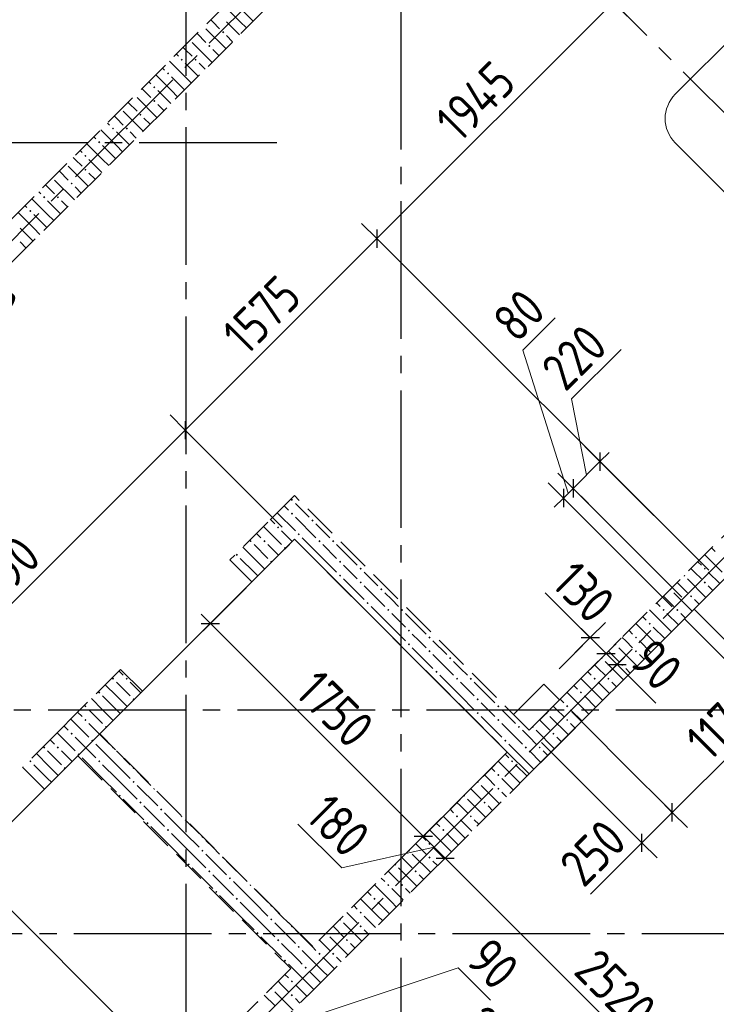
# Model space of a CAD drawing. Header units: millimetres. Extents: x 0 to 43617, y 0 to 59400.
# Tile 9 of 21: x 20859 to 24908, y 24120 to 29846. Entities that reach past the tile are written whole.
import ezdxf

# ---------------------------------------------------------------- set-up
doc = ezdxf.new("R2010")
doc.units = ezdxf.units.MM
doc.linetypes.add('______2', pattern=[270, 200, -70])
doc.linetypes.add('______5', pattern=[1100, 800, -100, 100, -100])
for name, color, linetype, lineweight in [('Standard', 7, 'Continuous', 25), ('ЖБ Балка Вышележаща', 7, 'Continuous', 25), ('Оси', 40, '______5', 18), ('Примечания', 7, 'Continuous', 25), ('Размерная выноска', 7, 'Continuous', 13)]:
    doc.layers.add(name, color=color, linetype=linetype, lineweight=lineweight)
for name, color, linetype, lineweight, true_color in [('ЖБ Балка Нижележащая', 7, '______2', 25, 0x8c8cff), ('ЖБ Перекрытие верхний уровень', 7, 'Continuous', 25, 0xe0e0ff), ('ЖБ Стена верхний уровень', 7, 'Continuous', 25, 0x006e00)]:
    doc.layers.add(name, color=color, linetype=linetype, lineweight=lineweight, true_color=true_color)
doc.styles.add('GOST 2.304-81', font='txt')

msp = doc.modelspace()

# ---------------------------------------------------------------- hatches: boundary and pattern name
at = {"layer": 'ЖБ Стена верхний уровень', "linetype": 'Continuous', "lineweight": 18, "transparency": 33554687}
for points in [[(22034.5, 29773.1), (22040.9, 29779.6), (22047.4, 29773.1), (22040.9, 29766.6)], [(21954.4, 29693.1), (21960.9, 29699.6), (21967.4, 29693.1), (21960.9, 29686.6)], [(21794.5, 29613.1), (21801, 29619.6), (21807.5, 29613.1), (21801, 29606.6)], [(21874.5, 29613.1), (21881, 29619.6), (21887.5, 29613.1), (21881, 29606.6)], [(21714.5, 29533.1), (21721, 29539.6), (21727.4, 29533.1), (21721, 29526.6)], [(21634.5, 29453.1), (21640.9, 29459.6), (21647.4, 29453.1), (21640.9, 29446.6)], [(21634.5, 29373.1), (21640.9, 29379.6), (21647.4, 29373.1), (21640.9, 29366.6)], [(21554.4, 29293.1), (21560.9, 29299.6), (21567.4, 29293.1), (21560.9, 29286.6)], [(21394.5, 29213.1), (21401, 29219.6), (21407.5, 29213.1), (21401, 29206.6)], [(21474.5, 29213.1), (21481, 29219.6), (21487.5, 29213.1), (21481, 29206.6)], [(21314.5, 29133.1), (21321, 29139.6), (21327.4, 29133.1), (21321, 29126.6)], [(21234.5, 29053.1), (21240.9, 29059.6), (21247.4, 29053.1), (21240.9, 29046.6)], [(21234.5, 28973.1), (21240.9, 28979.6), (21247.4, 28973.1), (21240.9, 28966.6)], [(21154.4, 28893.1), (21160.9, 28899.6), (21167.4, 28893.1), (21160.9, 28886.6)], [(20994.5, 28813.1), (21001, 28819.6), (21007.5, 28813.1), (21001, 28806.6)], [(21074.5, 28813.1), (21081, 28819.6), (21087.5, 28813.1), (21081, 28806.6)], [(20914.5, 28733.1), (20921, 28739.6), (20927.4, 28733.1), (20921, 28726.6)], [(22434.5, 27053.1), (22440.9, 27059.6), (22447.4, 27053.1), (22440.9, 27046.6)], [(22434.5, 26973.1), (22440.9, 26979.6), (22447.4, 26973.1), (22440.9, 26966.6)], [(22554.4, 26933.1), (22560.9, 26939.6), (22567.4, 26933.1), (22560.9, 26926.6)], [(22354.4, 26893.1), (22360.9, 26899.6), (22367.4, 26893.1), (22360.9, 26886.6)], [(22474.5, 26853.1), (22481, 26859.6), (22487.5, 26853.1), (22481, 26846.6)], [(22194.5, 26813.1), (22201, 26819.6), (22207.5, 26813.1), (22201, 26806.6)], [(22274.5, 26813.1), (22281, 26819.6), (22287.5, 26813.1), (22281, 26806.6)], [(22594.5, 26813.1), (22601, 26819.6), (22607.5, 26813.1), (22601, 26806.6)], [(22674.5, 26813.1), (22681, 26819.6), (22687.5, 26813.1), (22681, 26806.6)], [(22394.5, 26773.1), (22401, 26779.6), (22406.2, 26774.3), (22399.7, 26767.8)], [(22114.5, 26733.1), (22121, 26739.6), (22127.4, 26733.1), (22121, 26726.6)], [(22314.5, 26693.1), (22321, 26699.6), (22326.2, 26694.3), (22319.7, 26687.8)], [(22714.5, 26693.1), (22721, 26699.6), (22727.4, 26693.1), (22721, 26686.6)], [(22834.5, 26653.1), (22840.9, 26659.6), (22847.4, 26653.1), (22840.9, 26646.6)], [(24834.5, 26653.1), (24840.9, 26659.6), (24847.4, 26653.1), (24840.9, 26646.6)], [(22714.5, 26613.1), (22721, 26619.6), (22727.4, 26613.1), (22721, 26606.6)], [(22834.5, 26573.1), (22840.9, 26579.6), (22847.4, 26573.1), (22840.9, 26566.6)], [(24723.7, 26616.9), (24727.4, 26613.1), (24721, 26606.6), (24717.2, 26610.4)], [(24834.5, 26573.1), (24840.9, 26579.6), (24847.4, 26573.1), (24840.9, 26566.6)], [(22954.4, 26533.1), (22960.9, 26539.6), (22967.4, 26533.1), (22960.9, 26526.6)], [(24643.7, 26536.9), (24647.4, 26533.1), (24640.9, 26526.6), (24637.2, 26530.4)], [(22874.5, 26453.1), (22881, 26459.6), (22887.5, 26453.1), (22881, 26446.6)], [(24754.4, 26493.1), (24760.9, 26499.6), (24767.4, 26493.1), (24760.9, 26486.6)], [(22994.5, 26413.1), (23001, 26419.6), (23007.5, 26413.1), (23001, 26406.6)], [(23074.5, 26413.1), (23081, 26419.6), (23087.5, 26413.1), (23081, 26406.6)], [(24594.5, 26413.1), (24601, 26419.6), (24607.5, 26413.1), (24601, 26406.6)], [(24674.5, 26413.1), (24681, 26419.6), (24687.5, 26413.1), (24681, 26406.6)], [(24514.5, 26333.1), (24521, 26339.6), (24527.4, 26333.1), (24521, 26326.6)], [(23114.5, 26293.1), (23121, 26299.6), (23127.4, 26293.1), (23121, 26286.6)], [(23234.5, 26253.1), (23240.9, 26259.6), (23247.4, 26253.1), (23240.9, 26246.6)], [(24434.5, 26253.1), (24440.9, 26259.6), (24447.4, 26253.1), (24440.9, 26246.6)], [(23114.5, 26213.1), (23121, 26219.6), (23127.4, 26213.1), (23121, 26206.6)], [(23234.5, 26173.1), (23240.9, 26179.6), (23247.4, 26173.1), (23240.9, 26166.6)], [(24323.7, 26216.9), (24327.4, 26213.1), (24321, 26206.6), (24317.2, 26210.4)], [(24434.5, 26173.1), (24440.9, 26179.6), (24447.4, 26173.1), (24440.9, 26166.6)], [(23354.4, 26133.1), (23360.9, 26139.6), (23367.4, 26133.1), (23360.9, 26126.6)], [(24243.7, 26136.9), (24247.4, 26133.1), (24240.9, 26126.6), (24237.2, 26130.4)], [(23274.5, 26053.1), (23281, 26059.6), (23287.5, 26053.1), (23281, 26046.6)], [(24354.4, 26093.1), (24360.9, 26099.6), (24367.4, 26093.1), (24360.9, 26086.6)], [(21394.5, 26013.1), (21401, 26019.6), (21407.5, 26013.1), (21401, 26006.6)], [(21474.5, 26013.1), (21481, 26019.6), (21487.5, 26013.1), (21481, 26006.6)], [(23394.5, 26013.1), (23401, 26019.6), (23407.5, 26013.1), (23401, 26006.6)], [(23474.5, 26013.1), (23481, 26019.6), (23487.5, 26013.1), (23481, 26006.6)], [(24194.5, 26013.1), (24201, 26019.6), (24207.5, 26013.1), (24201, 26006.6)], [(24274.5, 26013.1), (24281, 26019.6), (24287.5, 26013.1), (24281, 26006.6)], [(21314.5, 25933.1), (21321, 25939.6), (21327.4, 25933.1), (21321, 25926.6)], [(24114.5, 25933.1), (24121, 25939.6), (24127.4, 25933.1), (24121, 25926.6)], [(21514.5, 25893.1), (21521, 25899.6), (21526.2, 25894.3), (21519.7, 25887.9)], [(23514.5, 25893.1), (23521, 25899.6), (23527.4, 25893.1), (23521, 25886.6)], [(21234.5, 25853.1), (21240.9, 25859.6), (21247.4, 25853.1), (21240.9, 25846.6)], [(23634.5, 25853.1), (23640.9, 25859.6), (23647.4, 25853.1), (23640.9, 25846.6)], [(24034.5, 25853.1), (24040.9, 25859.6), (24047.4, 25853.1), (24040.9, 25846.6)], [(21234.5, 25773.1), (21239, 25777.7), (21245.5, 25771.2), (21240.9, 25766.6)], [(21239, 25777.7), (21240.9, 25779.6), (21247.4, 25773.1), (21245.5, 25771.2)], [(23514.5, 25813.1), (23521, 25819.6), (23527.4, 25813.1), (23521, 25806.6)], [(23634.5, 25773.1), (23640.9, 25779.6), (23647.4, 25773.1), (23640.9, 25766.6)], [(23923.7, 25816.9), (23927.4, 25813.1), (23921, 25806.6), (23917.2, 25810.4)], [(24034.5, 25773.1), (24040.9, 25779.6), (24047.4, 25773.1), (24040.9, 25766.6)], [(21354.4, 25733.1), (21360.9, 25739.6), (21366.2, 25734.4), (21359.7, 25727.9)], [(23754.4, 25733.1), (23760.9, 25739.6), (23767.4, 25733.1), (23760.9, 25726.6)], [(23843.7, 25736.9), (23847.4, 25733.1), (23840.9, 25726.6), (23837.2, 25730.4)], [(21154.4, 25693.1), (21160.9, 25699.6), (21167.4, 25693.1), (21160.9, 25686.6)], [(21274.5, 25653.1), (21281, 25659.6), (21287.5, 25653.1), (21281, 25646.6)], [(23674.5, 25653.1), (23681, 25659.6), (23687.5, 25653.1), (23681, 25646.6)], [(23954.4, 25693.1), (23960.9, 25699.6), (23967.4, 25693.1), (23960.9, 25686.6)], [(21074.5, 25613.1), (21081, 25619.6), (21087.5, 25613.1), (21081, 25606.6)], [(21394.5, 25613.1), (21399, 25617.7), (21405.5, 25611.2), (21401, 25606.6)], [(23794.5, 25613.1), (23801, 25619.6), (23807.5, 25613.1), (23801, 25606.6)], [(23874.5, 25613.1), (23881, 25619.6), (23887.5, 25613.1), (23881, 25606.6)], [(20914.5, 25533.1), (20921, 25539.6), (20927.4, 25533.1), (20921, 25526.6)], [(21194.5, 25573.1), (21201, 25579.6), (21207.5, 25573.1), (21201, 25566.6)], [(21314.5, 25533.1), (21321, 25539.6), (21327.4, 25533.1), (21321, 25526.6)], [(23714.5, 25533.1), (23721, 25539.6), (23727.4, 25533.1), (23721, 25526.6)], [(21114.5, 25493.1), (21121, 25499.6), (21126.2, 25494.3), (21119.7, 25487.8)], [(21514.5, 25493.1), (21519, 25497.7), (21525.5, 25491.2), (21521, 25486.6)], [(23634.5, 25453.1), (23640.9, 25459.6), (23647.4, 25453.1), (23640.9, 25446.6)], [(21514.5, 25413.1), (21521, 25419.6), (21527.4, 25413.1), (21521, 25406.6)], [(21634.5, 25373.1), (21639, 25377.7), (21645.5, 25371.2), (21640.9, 25366.6)], [(23523.7, 25416.9), (23527.4, 25413.1), (23521, 25406.6), (23517.2, 25410.4)], [(23634.5, 25373.1), (23640.9, 25379.6), (23647.4, 25373.1), (23640.9, 25366.6)], [(21434.5, 25333.1), (21440.9, 25339.6), (21447.4, 25333.1), (21440.9, 25326.6)], [(23443.7, 25336.9), (23447.4, 25333.1), (23440.9, 25326.6), (23437.2, 25330.4)], [(21554.4, 25293.1), (21560.9, 25299.6), (21567.4, 25293.1), (21560.9, 25286.6)], [(21674.5, 25253.1), (21681, 25259.6), (21687.5, 25253.1), (21681, 25246.6)], [(23554.4, 25293.1), (23560.9, 25299.6), (23567.4, 25293.1), (23560.9, 25286.6)], [(21794.5, 25213.1), (21799, 25217.7), (21805.5, 25211.2), (21801, 25206.6)], [(23394.5, 25213.1), (23401, 25219.6), (23407.5, 25213.1), (23401, 25206.6)], [(23474.5, 25213.1), (23481, 25219.6), (23487.5, 25213.1), (23481, 25206.6)], [(21594.5, 25173.1), (21601, 25179.6), (21607.5, 25173.1), (21601, 25166.6)], [(21714.5, 25133.1), (21721, 25139.6), (21727.4, 25133.1), (21721, 25126.6)], [(23314.5, 25133.1), (23321, 25139.6), (23327.4, 25133.1), (23321, 25126.6)], [(21914.5, 25093.1), (21919, 25097.7), (21925.5, 25091.2), (21921, 25086.6)], [(23234.5, 25053.1), (23240.9, 25059.6), (23247.4, 25053.1), (23240.9, 25046.6)], [(21914.5, 25013.1), (21921, 25019.6), (21927.4, 25013.1), (21921, 25006.6)], [(22034.5, 24973.1), (22039, 24977.7), (22045.5, 24971.2), (22040.9, 24966.6)], [(23123.7, 25016.9), (23127.4, 25013.1), (23121, 25006.6), (23117.2, 25010.4)], [(23234.5, 24973.1), (23240.9, 24979.6), (23247.4, 24973.1), (23240.9, 24966.6)], [(21834.5, 24933.1), (21840.9, 24939.6), (21847.4, 24933.1), (21840.9, 24926.6)], [(23043.7, 24936.9), (23047.4, 24933.1), (23040.9, 24926.6), (23037.2, 24930.4)], [(21954.4, 24893.1), (21960.9, 24899.6), (21967.4, 24893.1), (21960.9, 24886.6)], [(22074.5, 24853.1), (22081, 24859.6), (22087.5, 24853.1), (22081, 24846.6)], [(23154.4, 24893.1), (23160.9, 24899.6), (23167.4, 24893.1), (23160.9, 24886.6)], [(22194.5, 24813.1), (22199, 24817.7), (22205.5, 24811.2), (22201, 24806.6)], [(22994.5, 24813.1), (23001, 24819.6), (23007.5, 24813.1), (23001, 24806.6)], [(23074.5, 24813.1), (23081, 24819.6), (23087.5, 24813.1), (23081, 24806.6)], [(21994.5, 24773.1), (22001, 24779.6), (22007.5, 24773.1), (22001, 24766.6)], [(22114.5, 24733.1), (22121, 24739.6), (22127.4, 24733.1), (22121, 24726.6)], [(22914.5, 24733.1), (22921, 24739.6), (22927.4, 24733.1), (22921, 24726.6)], [(22314.5, 24693.1), (22319, 24697.7), (22325.5, 24691.2), (22321, 24686.6)], [(22834.5, 24653.1), (22840.9, 24659.6), (22847.4, 24653.1), (22840.9, 24646.6)], [(22314.5, 24613.1), (22321, 24619.6), (22327.4, 24613.1), (22321, 24606.6)], [(22434.5, 24573.1), (22439, 24577.7), (22445.5, 24571.2), (22440.9, 24566.6)], [(22723.7, 24616.9), (22727.4, 24613.1), (22721, 24606.6), (22717.2, 24610.4)], [(22834.5, 24573.1), (22840.9, 24579.6), (22847.4, 24573.1), (22840.9, 24566.6)], [(22234.5, 24533.1), (22240.9, 24539.6), (22247.4, 24533.1), (22240.9, 24526.6)], [(22643.7, 24536.9), (22647.4, 24533.1), (22640.9, 24526.6), (22637.2, 24530.4)], [(22354.4, 24493.1), (22360.9, 24499.6), (22367.4, 24493.1), (22360.9, 24486.6)], [(22474.5, 24453.1), (22481, 24459.6), (22487.5, 24453.1), (22481, 24446.6)], [(22754.4, 24493.1), (22760.9, 24499.6), (22767.4, 24493.1), (22760.9, 24486.6)], [(22594.5, 24413.1), (22601, 24419.6), (22607.5, 24413.1), (22601, 24406.6)], [(22674.5, 24413.1), (22681, 24419.6), (22687.5, 24413.1), (22681, 24406.6)], [(22394.5, 24373.1), (22401, 24379.6), (22407.5, 24373.1), (22401, 24366.6)], [(22514.5, 24333.1), (22521, 24339.6), (22527.4, 24333.1), (22521, 24326.6)], [(22434.5, 24253.1), (22440.9, 24259.6), (22447.4, 24253.1), (22440.9, 24246.6)], [(22323.7, 24216.9), (22327.4, 24213.1), (22321, 24206.6), (22317.2, 24210.4)], [(22434.5, 24173.1), (22440.9, 24179.6), (22447.4, 24173.1), (22440.9, 24166.6)], [(22243.7, 24136.9), (22247.4, 24133.1), (22240.9, 24126.6), (22237.2, 24130.4)]]:
    msp.add_hatch(color=7, dxfattribs=at).paths.add_polyline_path(points, flags=16)
h = msp.add_hatch(color=7, dxfattribs=at)
h.paths.add_polyline_path([(21003.8, 25616.8), (20997.7, 25609.9), (21001, 25606.6), (21007.5, 25613.1)])
h.paths.add_polyline_path([(20994.5, 25613.1), (21001, 25619.6), (21003.8, 25616.8), (20997.7, 25609.9)], flags=16)

# ---------------------------------------------------------------- linework, layer by layer
at = {"layer": 'Standard', "color": 7, "linetype": 'Continuous', "lineweight": 13, "transparency": 33554687}
for p, q in [((24309.8, 29947.7), (22934.5, 28572.3)), ((22934.5, 28572.3), (21820.8, 27458.6)), ((23783.5, 27923.3), (23971.5, 28111.3)), ((24047.4, 27091.7), (23783.5, 27923.3)), ((24066.3, 27640.4), (24353.8, 27927.9)), ((24153.5, 27197.8), (24066.3, 27640.4)), ((21820.8, 27458.6), (19918.7, 25556.5)), ((24231.3, 27275.6), (24284.3, 27328.6)), ((24231.3, 27275.6), (24075.7, 27120)), ((24075.7, 27120), (24019.2, 27063.4)), ((24019.2, 27063.4), (23966.1, 27010.4)), ((21967.1, 26335.2), (21914.1, 26388.2)), ((24175.1, 26252.2), (24122, 26305.2)), ((24175.1, 26252.2), (24267, 26160.2)), ((24267, 26160.2), (24330.6, 26096.6)), ((24330.6, 26096.6), (24383.7, 26043.6)), ((24651.8, 25235.8), (25479.1, 26063.1)), ((24475.1, 25059), (24651.8, 25235.8)), ((22730.5, 24913.2), (22476.2, 25167.5)), ((23204.5, 25097.8), (23331.8, 24970.5)), ((23268.2, 25034.1), (22730.5, 24913.2)), ((24475.1, 25059), (24422, 25006)), ((23331.8, 24970.5), (25113.7, 23188.6)), ((22242.1, 23944.1), (23407.2, 24331.4)), ((23407.2, 24331.4), (23595.2, 24143.3))]:
    msp.add_line(p, q, dxfattribs=at)
at = {"layer": 'Standard', "color": 251, "linetype": 'Continuous', "lineweight": -3, "true_color": 0x656565, "transparency": 33554687}
for p, q in [((24309.8, 29947.7), (24437.2, 29820.3)), ((22934.5, 28572.3), (22846.1, 28660.7)), ((22934.5, 28572.3), (23022.9, 28484)), ((22934.5, 28572.3), (24863.4, 26643.5)), ((21820.8, 27458.6), (21732.4, 27547)), ((21820.8, 27458.6), (21909.2, 27370.3)), ((21820.8, 27458.6), (22385, 26894.5)), ((24231.3, 27275.6), (24142.9, 27364)), ((24231.3, 27275.6), (24319.7, 27187.2)), ((24231.3, 27275.6), (24863.4, 26643.5)), ((24075.7, 27120), (23987.3, 27208.4)), ((24019.2, 27063.4), (23930.8, 27151.8)), ((24075.7, 27120), (24164.1, 27031.6)), ((24075.7, 27120), (24707.8, 26487.9)), ((24019.2, 27063.4), (24107.6, 26975.1)), ((24019.2, 27063.4), (24651.3, 26431.4)), ((21967.1, 26335.2), (22385, 26753.1)), ((21967.1, 26335.2), (22055.5, 26423.6)), ((24175.1, 26252.2), (24263.5, 26340.5)), ((21967.1, 26335.2), (21878.7, 26246.8)), ((24175.1, 26252.2), (23993.6, 26070.7)), ((24175.1, 26252.2), (24086.7, 26163.8)), ((24267, 26160.2), (24355.4, 26248.6)), ((24330.6, 26096.6), (24419, 26185)), ((24267, 26160.2), (24085.6, 25978.8)), ((24267, 26160.2), (24178.6, 26071.8)), ((24330.6, 26096.6), (24242.3, 26008.2)), ((24330.6, 26096.6), (24330.6, 26096.6)), ((19918.7, 25556.5), (21847.6, 23627.7)), ((24651.8, 25235.8), (24563.4, 25324.2)), ((24651.8, 25235.8), (24740.2, 25147.4)), ((23204.5, 25097.8), (23292.9, 25186.1)), ((24475.1, 25059), (24386.7, 25147.4)), ((23204.5, 25097.8), (23116.1, 25009.4)), ((23331.8, 24970.5), (23420.2, 25058.9)), ((24475.1, 25059), (24563.4, 24970.6)), ((23331.8, 24970.5), (23243.4, 24882.1)), ((23331.8, 24970.5), (23331.8, 24970.5))]:
    msp.add_line(p, q, dxfattribs=at)
at = {"layer": 'Standard', "color": 7, "linetype": 'Continuous', "lineweight": 25, "transparency": 33554687}
for p, q in [((22934.5, 28625.4), (22934.5, 28519.3)), ((21820.8, 27511.7), (21820.8, 27405.6)), ((24231.3, 27328.6), (24231.3, 27222.5)), ((24075.7, 27173), (24075.7, 27067)), ((24019.2, 27116.5), (24019.2, 27010.4)), ((21914.1, 26335.2), (22020.1, 26335.2)), ((24122, 26252.2), (24228.1, 26252.2)), ((24214, 26160.2), (24320, 26160.2)), ((24277.6, 26096.6), (24383.7, 26096.6)), ((24651.8, 25182.7), (24651.8, 25288.8)), ((23151.5, 25097.8), (23257.6, 25097.8)), ((24475.1, 25006), (24475.1, 25112)), ((23278.8, 24970.5), (23384.8, 24970.5))]:
    msp.add_line(p, q, dxfattribs=at)
at = {"layer": 'Standard', "color": 7, "linetype": 'Continuous', "lineweight": 13, "transparency": 33554687}
msp.add_lwpolyline([(21967.1, 26335.2), (22369.4, 25932.9), (22369.4, 25932.9), (23204.5, 25097.8)], dxfattribs=at)
at = {"layer": 'Standard', "color": 251, "linetype": 'Continuous', "lineweight": -3, "true_color": 0x656565, "transparency": 33554687}
for points in [[(24651.8, 25235.8), (24639.8, 25247.8), (24639.8, 25247.8), (24639.8, 25247.8), (24639.8, 25247.8), (24542.4, 25345.2), (24542.4, 25345.2), (24479, 25408.6), (24479, 25408.6), (24067.9, 25819.7)], [(24475.1, 25059), (24463, 25071), (24463, 25071), (24463, 25071), (24463, 25071), (24399.8, 25134.2), (24399.8, 25134.2), (24358.7, 25175.3), (24358.7, 25175.3), (23891.1, 25642.9)], [(23204.5, 25097.8), (23216.5, 25109.8), (23216.5, 25109.8), (23622.4, 25515.6)]]:
    msp.add_lwpolyline(points, dxfattribs=at)
at = {"layer": 'ЖБ Балка Вышележаща', "color": 7, "linetype": 'Continuous', "lineweight": 35, "transparency": 33554687}
for p, q in [((24778.5, 26417.2), (24722, 26360.6)), ((24722, 26360.6), (26503.9, 24578.7))]:
    msp.add_line(p, q, dxfattribs=at)
at = {"layer": 'ЖБ Балка Нижележащая', "color": 251, "linetype": '______2', "lineweight": 18, "true_color": 0x656565, "transparency": 33554687}
msp.add_line((24934.1, 26572.8), (24778.5, 26417.2), dxfattribs=at)
at = {"layer": 'ЖБ Перекрытие верхний уровень', "color": 7, "linetype": 'Continuous', "lineweight": 35, "transparency": 33554687}
for p, q in [((22455.7, 26823.8), (19316.1, 23684.2)), ((23693.1, 25586.4), (22455.7, 26823.8)), ((24778.5, 26417.2), (23820.4, 25459.1)), ((26560.4, 24635.3), (24778.5, 26417.2)), ((23905.2, 25982.3), (23728.5, 25805.6)), ((23997.2, 25890.4), (23905.2, 25982.3)), ((23820.4, 25713.6), (23997.2, 25890.4)), ((23728.5, 25805.6), (23820.4, 25713.6)), ((23820.4, 25459.1), (23693.1, 25586.4))]:
    msp.add_line(p, q, dxfattribs=at)
at = {"layer": 'ЖБ Стена верхний уровень', "color": 251, "linetype": '______2', "lineweight": 13, "true_color": 0x656565, "transparency": 33554687}
for p, q in [((23615.3, 31490.7), (17435.2, 25310.6)), ((17562.5, 25183.3), (23742.6, 31363.4)), ((26606.4, 28499.6), (23820.4, 25713.6)), ((23947.7, 25586.4), (26733.7, 28372.4)), ((22455.7, 27078.4), (22300.1, 26922.8)), ((23820.4, 25713.6), (22455.7, 27078.4)), ((22300.1, 26922.8), (22080.9, 26703.6)), ((22208.2, 26576.3), (22455.7, 26823.8)), ((22455.7, 26823.8), (23693.1, 25586.4)), ((22208.2, 26576.3), (22080.9, 26703.6)), ((21444.5, 26067.2), (21197, 25819.7)), ((21444.5, 26067.2), (21571.8, 25939.9)), ((21324.3, 25692.4), (21571.8, 25939.9)), ((21197, 25819.7), (21069.8, 25692.4)), ((21069.8, 25692.4), (20875.3, 25498)), ((22561.7, 24455), (21324.3, 25692.4)), ((21002.6, 25370.7), (21197, 25565.1)), ((21197, 25565.1), (22434.5, 24327.7)), ((23693.1, 25586.4), (22561.7, 24455)), ((23820.4, 25459.1), (23947.7, 25586.4)), ((21002.6, 25370.7), (20875.3, 25498)), ((22561.7, 24200.4), (23820.4, 25459.1)), ((22434.5, 24327.7), (20553.6, 22446.8)), ((21918.3, 23557), (22561.7, 24200.4))]:
    msp.add_line(p, q, dxfattribs=at)
at = {"layer": 'ЖБ Стена верхний уровень', "color": 9, "linetype": 'Continuous', "lineweight": 18, "true_color": 0xc7c7c7, "transparency": 33554687}
for p, q in [((22140.9, 29833.1), (22049.4, 29924.7)), ((22140.9, 29913.1), (22216.6, 29837.4)), ((21981, 29833.1), (21969.4, 29844.7)), ((22021, 29793.1), (21981, 29833.1)), ((22060.9, 29833.1), (22136.6, 29757.4)), ((22140.9, 29833.1), (22176.6, 29797.4)), ((21940.9, 29793.1), (22056.6, 29677.4)), ((21889.4, 29764.7), (21940.9, 29713.1)), ((22060.9, 29753.1), (22096.6, 29717.4)), ((21821, 29673.1), (21809.4, 29684.7)), ((21860.9, 29633.1), (21821, 29673.1)), ((21860.9, 29713.1), (21976.6, 29597.4)), ((21981, 29673.1), (22016.6, 29637.4)), ((21821, 29513.1), (21729.4, 29604.7)), ((21769.4, 29644.7), (21781, 29633.1)), ((21689.4, 29564.7), (21701, 29553.1)), ((21821, 29593.1), (21896.6, 29517.4)), ((21901, 29593.1), (21936.6, 29557.4)), ((21740.9, 29433.1), (21649.4, 29524.7)), ((21740.9, 29513.1), (21816.6, 29437.4)), ((21821, 29513.1), (21856.6, 29477.4)), ((21581, 29433.1), (21569.4, 29444.7)), ((21621, 29393.1), (21581, 29433.1)), ((21609.4, 29484.7), (21621, 29473.1)), ((21660.9, 29433.1), (21736.6, 29357.4)), ((21740.9, 29433.1), (21776.6, 29397.4)), ((21540.9, 29393.1), (21656.6, 29277.4)), ((21489.4, 29364.7), (21540.9, 29313.1)), ((21660.9, 29353.1), (21696.6, 29317.4)), ((21421, 29273.1), (21409.4, 29284.7)), ((21460.9, 29233.1), (21421, 29273.1)), ((21460.9, 29313.1), (21576.6, 29197.4)), ((21581, 29273.1), (21616.6, 29237.4)), ((21421, 29113.1), (21329.4, 29204.7)), ((21369.4, 29244.7), (21381, 29233.1)), ((21289.4, 29164.7), (21301, 29153.1)), ((21421, 29193.1), (21496.6, 29117.4)), ((21501, 29193.1), (21536.6, 29157.4)), ((21340.9, 29033.1), (21249.4, 29124.7)), ((21340.9, 29113.1), (21416.6, 29037.4)), ((21421, 29113.1), (21456.6, 29077.4)), ((21181, 29033.1), (21169.4, 29044.7)), ((21221, 28993.1), (21181, 29033.1)), ((21209.4, 29084.7), (21221, 29073.1)), ((21260.9, 29033.1), (21336.6, 28957.4)), ((21340.9, 29033.1), (21376.6, 28997.4)), ((21140.9, 28993.1), (21256.6, 28877.4)), ((21089.4, 28964.7), (21140.9, 28913.1)), ((21260.9, 28953.1), (21296.6, 28917.4)), ((21021, 28873.1), (21009.4, 28884.7)), ((21060.9, 28833.1), (21021, 28873.1)), ((21060.9, 28913.1), (21176.6, 28797.4)), ((21181, 28873.1), (21216.6, 28837.4)), ((21021, 28713.1), (20929.4, 28804.7)), ((20969.4, 28844.7), (20981, 28833.1)), ((20889.4, 28764.7), (20901, 28753.1)), ((21021, 28793.1), (21096.6, 28717.4)), ((21101, 28793.1), (21136.6, 28757.4)), ((20940.9, 28633.1), (20849.4, 28724.7)), ((20940.9, 28713.1), (21016.6, 28637.4)), ((21021, 28713.1), (21056.6, 28677.4)), ((20860.9, 28633.1), (20936.6, 28557.4)), ((20940.9, 28633.1), (20976.6, 28597.4)), ((20860.9, 28553.1), (20896.6, 28517.4)), ((22460.9, 27033.1), (22540.9, 26953.1)), ((22355.7, 26978.4), (22460.9, 26873.1)), ((22421, 26993.1), (22395.7, 27018.4)), ((22315.7, 26938.4), (22340.9, 26913.1)), ((22460.9, 26953.1), (22581, 26833.1)), ((22621, 26873.1), (22581, 26913.1)), ((22260.9, 26833.1), (22235.7, 26858.4)), ((22275.7, 26898.4), (22381, 26793.1)), ((22381, 26873.1), (22385.8, 26868.3)), ((22385.8, 26868.3), (22443, 26811.1)), ((22660.9, 26833.1), (22621, 26873.1)), ((22621, 26713.1), (22501, 26833.1)), ((22221, 26713.1), (22155.7, 26778.4)), ((22221, 26793.1), (22301, 26713.1)), ((22301, 26793.1), (22363, 26731.1)), ((22621, 26793.1), (22701, 26713.1)), ((22701, 26793.1), (22821, 26673.1)), ((24880.4, 26773.7), (24901, 26753.1)), ((22140.9, 26713.1), (22221, 26633.1)), ((22221, 26713.1), (22283, 26651.1)), ((22621, 26713.1), (22701, 26633.1)), ((24800.4, 26693.7), (24821, 26673.1)), ((24940.9, 26633.1), (24840.4, 26733.7)), ((22221, 26633.1), (22243, 26611.1)), ((22781, 26633.1), (22740.9, 26673.1)), ((22821, 26593.1), (22781, 26633.1)), ((22860.9, 26633.1), (22940.9, 26553.1)), ((24781, 26633.1), (24760.4, 26653.7)), ((24821, 26593.1), (24781, 26633.1)), ((24860.9, 26633.1), (24927.7, 26566.4)), ((22740.9, 26593.1), (22860.9, 26473.1)), ((24680.4, 26573.7), (24740.9, 26513.1)), ((24740.9, 26593.1), (24847.7, 26486.4)), ((22860.9, 26553.1), (22981, 26433.1)), ((23021, 26473.1), (22981, 26513.1)), ((24660.9, 26513.1), (24767.7, 26406.4)), ((24860.9, 26553.1), (24887.7, 26526.4)), ((23060.9, 26433.1), (23021, 26473.1)), ((24621, 26473.1), (24600.4, 26493.7)), ((24660.9, 26433.1), (24621, 26473.1)), ((24781, 26473.1), (24807.7, 26446.4)), ((23021, 26313.1), (22901, 26433.1)), ((24621, 26313.1), (24520.4, 26413.7)), ((24560.4, 26453.7), (24581, 26433.1)), ((23021, 26393.1), (23101, 26313.1)), ((23101, 26393.1), (23221, 26273.1)), ((24480.4, 26373.7), (24501, 26353.1)), ((24621, 26393.1), (24687.7, 26326.4)), ((24701, 26393.1), (24727.7, 26366.4)), ((23021, 26313.1), (23101, 26233.1)), ((24400.4, 26293.7), (24421, 26273.1)), ((24540.9, 26233.1), (24440.4, 26333.7)), ((24540.9, 26313.1), (24607.7, 26246.4)), ((24621, 26313.1), (24647.7, 26286.4)), ((23181, 26233.1), (23140.9, 26273.1)), ((23221, 26193.1), (23181, 26233.1)), ((23260.9, 26233.1), (23340.9, 26153.1)), ((24381, 26233.1), (24360.4, 26253.7)), ((24421, 26193.1), (24381, 26233.1)), ((24460.9, 26233.1), (24527.7, 26166.4)), ((24540.9, 26233.1), (24567.7, 26206.4)), ((23140.9, 26193.1), (23260.9, 26073.1)), ((24280.4, 26173.7), (24340.9, 26113.1)), ((24340.9, 26193.1), (24447.7, 26086.4)), ((23260.9, 26153.1), (23381, 26033.1)), ((23421, 26073.1), (23381, 26113.1)), ((24260.9, 26113.1), (24367.7, 26006.4)), ((24460.9, 26153.1), (24487.7, 26126.4)), ((21460.9, 26033.1), (21435.7, 26058.4)), ((23460.9, 26033.1), (23421, 26073.1)), ((24160.4, 26053.7), (24181, 26033.1)), ((24221, 26073.1), (24200.4, 26093.7)), ((24260.9, 26033.1), (24221, 26073.1)), ((24381, 26073.1), (24407.7, 26046.4)), ((23421, 25913.1), (23301, 26033.1)), ((24221, 25913.1), (24120.4, 26013.7)), ((21421, 25913.1), (21355.7, 25978.4)), ((21421, 25993.1), (21501, 25913.1)), ((23421, 25993.1), (23501, 25913.1)), ((23501, 25993.1), (23621, 25873.1)), ((24080.4, 25973.7), (24101, 25953.1)), ((24221, 25993.1), (24287.7, 25926.4)), ((24301, 25993.1), (24327.7, 25966.4)), ((21340.9, 25833.1), (21275.7, 25898.4)), ((21340.9, 25913.1), (21421, 25833.1)), ((23421, 25913.1), (23501, 25833.1)), ((24000.4, 25893.7), (24021, 25873.1)), ((24140.9, 25833.1), (24040.4, 25933.7)), ((24140.9, 25913.1), (24207.7, 25846.4)), ((24221, 25913.1), (24247.7, 25886.4)), ((21260.9, 25833.1), (21340.9, 25753.1)), ((23581, 25833.1), (23540.9, 25873.1)), ((23621, 25793.1), (23581, 25833.1)), ((23660.9, 25833.1), (23740.9, 25753.1)), ((23981, 25833.1), (23960.4, 25853.7)), ((24021, 25793.1), (23981, 25833.1)), ((24060.9, 25833.1), (24127.7, 25766.4)), ((24140.9, 25833.1), (24167.7, 25806.4)), ((21155.7, 25778.4), (21260.9, 25673.1)), ((21221, 25793.1), (21195.7, 25818.4)), ((23540.9, 25793.1), (23660.9, 25673.1)), ((23880.4, 25773.7), (23940.9, 25713.1)), ((23940.9, 25793.1), (24047.7, 25686.4)), ((21115.7, 25738.4), (21140.9, 25713.1)), ((21260.9, 25753.1), (21381, 25633.1)), ((23660.9, 25753.1), (23781, 25633.1)), ((23821, 25673.1), (23781, 25713.1)), ((23860.9, 25713.1), (23967.7, 25606.4)), ((24060.9, 25753.1), (24087.7, 25726.4)), ((21075.7, 25698.4), (21181, 25593.1)), ((21181, 25673.1), (21301, 25553.1)), ((23860.9, 25633.1), (23821, 25673.1)), ((23981, 25673.1), (24007.7, 25646.4)), ((21421, 25513.1), (21301, 25633.1)), ((23821, 25513.1), (23701, 25633.1)), ((21021, 25593.1), (21101, 25513.1)), ((21101, 25593.1), (21163, 25531.1)), ((21340.9, 25433.1), (21221, 25553.1)), ((21421, 25593.1), (21501, 25513.1)), ((23680.4, 25573.7), (23701, 25553.1)), ((23821, 25593.1), (23887.7, 25526.4)), ((23901, 25593.1), (23927.7, 25566.4)), ((20940.9, 25513.1), (21021, 25433.1)), ((21021, 25513.1), (21083, 25451.1)), ((21340.9, 25513.1), (21421, 25433.1)), ((21421, 25513.1), (21501, 25433.1)), ((23600.4, 25493.7), (23621, 25473.1)), ((23740.9, 25433.1), (23640.4, 25533.7)), ((23740.9, 25513.1), (23807.7, 25446.4)), ((23821, 25513.1), (23847.7, 25486.4)), ((20940.9, 25433.1), (21003, 25371.1)), ((21021, 25433.1), (21043, 25411.1)), ((21340.9, 25433.1), (21421, 25353.1)), ((21421, 25433.1), (21540.9, 25313.1)), ((21581, 25433.1), (21540.9, 25473.1)), ((21621, 25393.1), (21581, 25433.1)), ((23581, 25433.1), (23560.4, 25453.7)), ((23621, 25393.1), (23581, 25433.1)), ((23660.9, 25433.1), (23727.7, 25366.4)), ((23740.9, 25433.1), (23767.7, 25406.4)), ((21540.9, 25393.1), (21660.9, 25273.1)), ((23480.4, 25373.7), (23540.9, 25313.1)), ((23540.9, 25393.1), (23647.7, 25286.4)), ((21460.9, 25313.1), (21581, 25193.1)), ((21660.9, 25353.1), (21781, 25233.1)), ((23460.9, 25313.1), (23567.7, 25206.4)), ((23660.9, 25353.1), (23687.7, 25326.4)), ((21581, 25273.1), (21701, 25153.1)), ((23360.4, 25253.7), (23381, 25233.1)), ((23421, 25273.1), (23400.4, 25293.7)), ((23460.9, 25233.1), (23421, 25273.1)), ((23581, 25273.1), (23607.7, 25246.4)), ((21821, 25113.1), (21701, 25233.1)), ((23421, 25113.1), (23320.4, 25213.7)), ((21740.9, 25033.1), (21621, 25153.1)), ((21821, 25193.1), (21901, 25113.1)), ((23280.4, 25173.7), (23301, 25153.1)), ((23421, 25193.1), (23487.7, 25126.4)), ((23501, 25193.1), (23527.7, 25166.4)), ((21740.9, 25113.1), (21821, 25033.1)), ((21821, 25113.1), (21901, 25033.1)), ((23200.4, 25093.7), (23221, 25073.1)), ((23340.9, 25033.1), (23240.4, 25133.7)), ((23340.9, 25113.1), (23407.7, 25046.4)), ((23421, 25113.1), (23447.7, 25086.4)), ((21740.9, 25033.1), (21821, 24953.1)), ((21821, 25033.1), (21940.9, 24913.1)), ((21981, 25033.1), (21940.9, 25073.1)), ((22021, 24993.1), (21981, 25033.1)), ((23181, 25033.1), (23160.4, 25053.7)), ((23221, 24993.1), (23181, 25033.1)), ((23260.9, 25033.1), (23327.7, 24966.4)), ((23340.9, 25033.1), (23367.7, 25006.4)), ((21940.9, 24993.1), (22060.9, 24873.1)), ((23080.4, 24973.7), (23140.9, 24913.1)), ((23140.9, 24993.1), (23247.7, 24886.4)), ((21860.9, 24913.1), (21981, 24793.1)), ((22060.9, 24953.1), (22181, 24833.1)), ((23060.9, 24913.1), (23167.7, 24806.4)), ((23260.9, 24953.1), (23287.7, 24926.4)), ((21981, 24873.1), (22101, 24753.1)), ((22960.4, 24853.7), (22981, 24833.1)), ((23021, 24873.1), (23000.4, 24893.7)), ((23060.9, 24833.1), (23021, 24873.1)), ((23181, 24873.1), (23207.7, 24846.4)), ((22221, 24713.1), (22101, 24833.1)), ((23021, 24713.1), (22920.4, 24813.7)), ((22140.9, 24633.1), (22021, 24753.1)), ((22221, 24793.1), (22301, 24713.1)), ((22880.4, 24773.7), (22901, 24753.1)), ((23021, 24793.1), (23087.7, 24726.4)), ((23101, 24793.1), (23127.7, 24766.4)), ((22140.9, 24713.1), (22221, 24633.1)), ((22221, 24713.1), (22301, 24633.1)), ((22800.4, 24693.7), (22821, 24673.1)), ((22940.9, 24633.1), (22840.4, 24733.7)), ((22940.9, 24713.1), (23007.7, 24646.4)), ((23021, 24713.1), (23047.7, 24686.4)), ((22140.9, 24633.1), (22221, 24553.1)), ((22221, 24633.1), (22340.9, 24513.1)), ((22381, 24633.1), (22340.9, 24673.1)), ((22421, 24593.1), (22381, 24633.1)), ((22781, 24633.1), (22760.4, 24653.7)), ((22821, 24593.1), (22781, 24633.1)), ((22860.9, 24633.1), (22927.7, 24566.4)), ((22940.9, 24633.1), (22967.7, 24606.4)), ((22340.9, 24593.1), (22460.9, 24473.1)), ((22680.4, 24573.7), (22740.9, 24513.1)), ((22740.9, 24593.1), (22847.7, 24486.4)), ((22260.9, 24513.1), (22381, 24393.1)), ((22460.9, 24553.1), (22560.4, 24453.7)), ((22660.9, 24513.1), (22767.7, 24406.4)), ((22860.9, 24553.1), (22887.7, 24526.4)), ((22381, 24473.1), (22480.4, 24373.7)), ((22560.4, 24453.7), (22581, 24433.1)), ((22621, 24473.1), (22600.4, 24493.7)), ((22660.9, 24433.1), (22621, 24473.1)), ((22781, 24473.1), (22807.7, 24446.4)), ((22520.4, 24413.7), (22501, 24433.1)), ((22621, 24313.1), (22520.4, 24413.7)), ((22621, 24393.1), (22687.7, 24326.4)), ((22701, 24393.1), (22727.7, 24366.4)), ((22440.4, 24333.7), (22421, 24353.1)), ((22480.4, 24373.7), (22501, 24353.1)), ((22400.4, 24293.7), (22421, 24273.1)), ((22540.9, 24233.1), (22440.4, 24333.7)), ((22540.9, 24313.1), (22607.7, 24246.4)), ((22621, 24313.1), (22647.7, 24286.4)), ((22381, 24233.1), (22360.4, 24253.7)), ((22421, 24193.1), (22381, 24233.1)), ((22460.9, 24233.1), (22527.7, 24166.4)), ((22540.9, 24233.1), (22567.7, 24206.4)), ((22280.4, 24173.7), (22340.9, 24113.1)), ((22340.9, 24193.1), (22447.7, 24086.4)), ((22460.9, 24153.1), (22487.7, 24126.4))]:
    msp.add_line(p, q, dxfattribs=at)
for points in [[(21501, 25993.1), (21563, 25931.1), (21563, 25931.1), (21563, 25931.1)], [(21421, 25913.1), (21483, 25851.1), (21483, 25851.1), (21483, 25851.1)], [(21340.9, 25833.1), (21403, 25771.1), (21403, 25771.1), (21403, 25771.1)], [(21421, 25833.1), (21443, 25811.1), (21443, 25811.1), (21443, 25811.1)], [(21060.9, 25633.1), (21038, 25656.1), (21038, 25656.1), (21035.7, 25658.4)], [(21021, 25513.1), (20963.4, 25570.7), (20963.4, 25570.7), (20955.7, 25578.4)], [(20940.9, 25433.1), (20888.8, 25485.2), (20888.8, 25485.2), (20875.7, 25498.4)]]:
    msp.add_lwpolyline(points, dxfattribs=at)
at = {"layer": 'Оси', "color": 8, "linetype": '______5', "lineweight": -3, "transparency": 33554687}
for p, q in [((21824, 57820), (21824, 7100)), ((23074, 50790), (23074, 7100)), ((9515.6, 17263.7), (26192, 33940.1)), ((29170.5, 25087.1), (21090.3, 33167.2)), ((12153.1, 13919.1), (29183.1, 30949.1)), ((22354, 29130), (4600, 29130)), ((29524, 25830), (4600, 25830)), ((34074, 24530), (4600, 24530)), ((34074, 24530), (4600, 24530))]:
    msp.add_line(p, q, dxfattribs=at)
at = {"layer": 'Примечания', "color": 7, "linetype": 'Continuous', "lineweight": 13, "transparency": 33554687}
for p, q in [((25800.3, 30543.2), (24668.9, 29411.8)), ((24668.9, 29129), (25234.6, 28563.3))]:
    msp.add_line(p, q, dxfattribs=at)
msp.add_arc((24810.4, 29270.4), 200, 135, 225, dxfattribs=at)
at = {"layer": 'Размерная выноска', "color": 7, "linetype": 'Continuous', "lineweight": 25, "transparency": 33554687}
for p, q in [((24175.4, 26251.9), (23913.8, 26513.5)), ((24330.6, 26096.6), (24556.9, 25870.3)), ((24465.9, 25049.9), (24176, 24760))]:
    msp.add_line(p, q, dxfattribs=at)

# ---------------------------------------------------------------- texts
at = {"layer": 'Standard', "color": 7, "linetype": 'Continuous', "lineweight": 25, "transparency": 33554687, "char_height": 220, "attachment_point": 7, "style": 'GOST 2.304-81'}
for s, insert, width, rotation in [('1945', (23415.5, 29124), 610.167, 45), ('1575', (22176.5, 27885.1), 594.595, 45), ('90', (20532.9, 28227.9), 391.315, 315), ('80', (23748.1, 27958.6), 391.306, 45), ('220', (24031, 27675.8), 531.968, 45), ('2690', (20640.9, 26349.4), 672.634, 45), ('130', (23940.6, 26557.4), 469.505, 315), ('90', (24392.5, 26105.4), 391.311, 315), ('1170', (24869.8, 25524.5), 578.851, 45), ('1750', (22449.8, 25923.3), 610.167, 315), ('180', (22511.6, 25202.9), 485.076, 315), ('250', (24136.7, 24791.4), 516.392, 45), ('90', (23442.5, 24366.7), 391.311, 315), ('2520', (24070.1, 24302.9), 657.05, 315), ('200', (23412.5, 23974.1), 531.964, 315)]:
    msp.add_mtext(s, dxfattribs=dict(at, insert=insert, width=width, rotation=rotation))

doc.saveas('drawing.dxf')
